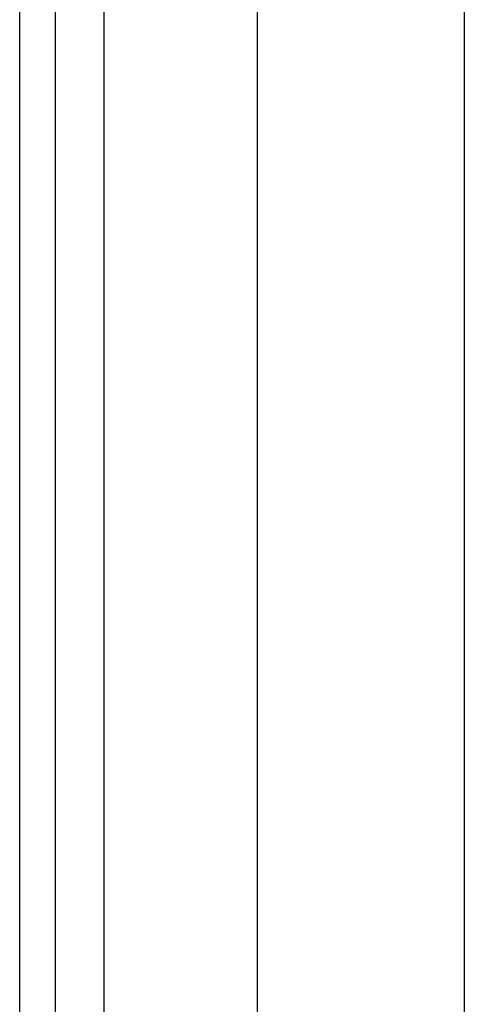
# Model space of a CAD drawing. Header units: inches. Extents: x 6 to 173, y 11 to 93.
# Tile 44 of 214: x 5.539 to 6.385, y 45.747 to 47.619. Entities that reach past the tile are written whole.
import ezdxf

# ---------------------------------------------------------------- set-up
doc = ezdxf.new("R2010")
doc.units = ezdxf.units.IN
doc.header["$MEASUREMENT"] = 0
doc.layers.add('Visible Edges(ANSI)', color=7, linetype='Continuous', lineweight=25)
doc.layers.add('Visible Tangent Edges(ANSI)', color=7, linetype='Continuous', lineweight=25)

msp = doc.modelspace()

# ---------------------------------------------------------------- linework, layer by layer
at = {"layer": 'Visible Edges(ANSI)'}
for p, q in [((5.5394, 70.6177), (5.5394, 29.1367)), ((5.6074, 29.1367), (5.6074, 70.6177)), ((5.9915, 33.6086), (5.9915, 49.4948)), ((6.3852, 49.4939), (6.3852, 33.6096))]:
    msp.add_line(p, q, dxfattribs=at)
at = {"layer": 'Visible Tangent Edges(ANSI)'}
msp.add_line((5.7004, 29.1367), (5.7004, 70.6177), dxfattribs=at)

doc.saveas('drawing.dxf')
